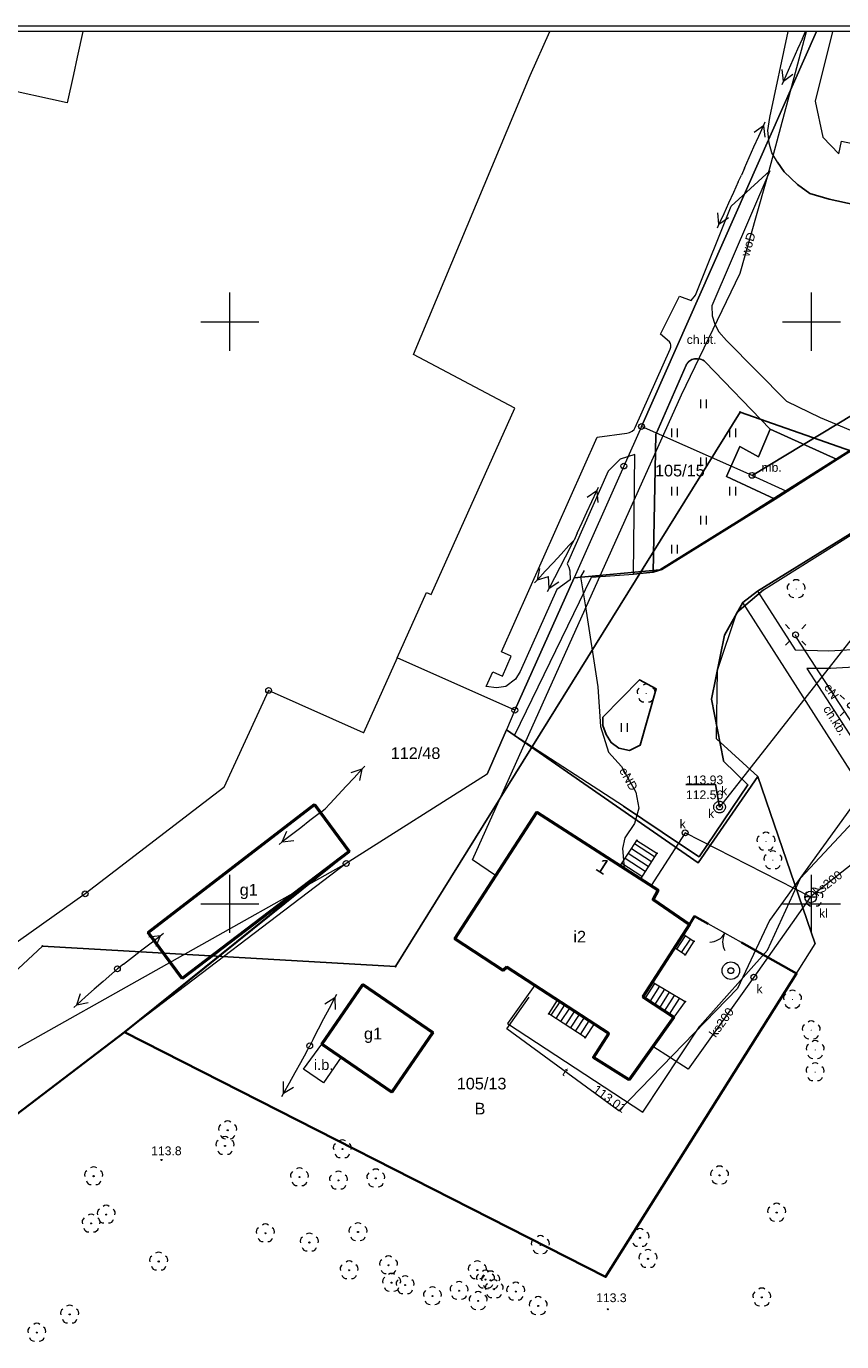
# Model space of a CAD drawing. Header units: centimetres. Extents: x 934830964 to 934860164, y -397494335 to -397452790.
# Tile 10 of 14: x 934840936 to 934847945, y -397464088 to -397452790. Entities that reach past the tile are written whole.
import ezdxf

# ---------------------------------------------------------------- set-up
doc = ezdxf.new("R2010")
doc.units = ezdxf.units.CM
doc.header["$LTSCALE"] = 0.1
doc.layers.add('0-1', color=2, linetype='Continuous', lineweight=5, true_color=0xffff00)
for name, color, linetype, lineweight in [('140-Punkty robocze', 7, 'Continuous', 25), ('202-punkt graniczny', 7, 'Continuous', 25), ('203-punkt graniczny', 7, 'Continuous', 25), ('210-oznaczenie konturu użytku gruntowego', 7, 'Continuous', 25), ('211-numer działki ewidencyjnej', 7, 'Continuous', 25), ('218-kontur użytku gruntowego', 7, 'Continuous', 25), ('219-działka ewidencyjna', 7, 'Continuous', 25), ('238-Punkt adresowy budynku', 7, 'Continuous', 25), ('312-budynek ewidencyjny', 7, 'Continuous', 25), ('312-oznaczenie budynku ewidencyjnego-Atr117', 7, 'Continuous', 25), ('352-schody', 7, 'Continuous', 25), ('brama (linia)', 7, 'Continuous', 25), ('brama (linia) - symbol', 7, 'Continuous', 25), ('chodnik', 7, 'Continuous', 25), ('chodnik (powierzchnia)', 7, 'Continuous', 25), ('chodnik (powierzchnia)-Atr17', 7, 'Continuous', 25), ('chodnik-Atr17', 7, 'Continuous', 25), ('drzewo liściaste', 7, 'Continuous', 25), ('drzewo liściaste (punkt)', 7, 'Continuous', 25), ('inna budowla (powierzchnia)', 7, 'Continuous', 25), ('inna budowla (powierzchnia)-Atr17', 7, 'Continuous', 25), ('jezdnia (powierzchnia)', 7, 'Continuous', 25), ('krawężnik (linia)', 7, 'Continuous', 25), ('latarnia (punkt)', 7, 'Continuous', 25), ('ogrodzenie trwałe (linia)', 7, 'Continuous', 25), ('osadnik kanalizacji lokalnej (dół Chambeau) (punkt)', 7, 'Continuous', 25), ('osadnik kanalizacji lokalnej (dół Chambeau) (punkt)-Atr17', 7, 'Continuous', 25), ('Pieczątka na wyrysie', 7, 'Continuous', 25), ('pikieta naturalna', 7, 'Continuous', 25), ('pikieta naturalna-Atr2', 7, 'Continuous', 25), ('plac (powierzchnia)', 7, 'Continuous', 25), ('plac (powierzchnia)-Atr17', 7, 'Continuous', 25), ('przewód elektroenergetyczny (linia)', 7, 'Continuous', 25), ('przewód elektroenergetyczny (linia)-Atr1', 7, 'Continuous', 25), ('przewód elektroenergetyczny niskiego napięcia (linia) - symbol', 7, 'Continuous', 25), ('przewód kanalizacyjny (linia)', 7, 'Continuous', 25), ('przewód kanalizacyjny (linia)-Atr1', 7, 'Continuous', 25), ('przewód telekomunikacyjny (linia)', 7, 'Continuous', 25), ('przewód telekomunikacyjny (linia)-Atr1', 7, 'Continuous', 25), ('przewód wodociągowy (linia)', 7, 'Continuous', 25), ('przewód wodociągowy (linia)-Atr1', 7, 'Continuous', 25), ('Punkt budynku', 7, 'Continuous', 25), ('punkt o określonej wysokości (sieć kanalizacyjna)', 7, 'Continuous', 25), ('punkt o określonej wysokości (sieć kanalizacyjna)-Atr2', 7, 'Continuous', 25), ('punkt o określonej wysokości (sieć kanalizacyjna)-Atr3', 7, 'Continuous', 25), ('punkt o określonej wysokości (sieć telekomunikacyjna)', 7, 'Continuous', 25), ('punkt o określonej wysokości (sieć telekomunikacyjna)-Atr2', 7, 'Continuous', 25), ('Ramki i opis wydruku', 7, 'Continuous', 25), ('studnia (punkt)', 7, 'Continuous', 25), ('studzienka - przewód kanalizacyjny (powierzchnia)', 7, 'Continuous', 25), ('studzienka - przewód kanalizacyjny (powierzchnia)-Atr17', 7, 'Continuous', 25), ('słup (punkt)', 7, 'Continuous', 25), ('trawnik (powierzchnia)', 7, 'Continuous', 25), ('trawnik (powierzchnia) - symbol', 7, 'Continuous', 25), ('Wstawianie ramki sekcyjnej z opisem', 7, 'Continuous', 25), ('właz okrągły - siec kanalizacyjna (punkt)', 7, 'Continuous', 25), ('właz okrągły - siec kanalizacyjna (punkt)-Atr17', 7, 'Continuous', 25)]:
    doc.layers.add(name, color=color, linetype=linetype, lineweight=lineweight)
doc.styles.add('Arial', font='arial.ttf')

# ---------------------------------------------------------------- blocks, each defined once
blk = doc.blocks.new('202')
at = {"layer": '0-1', "color": 7, "linetype": 'Continuous', "lineweight": 5, "transparency": 33554687}
blk.add_circle((0, 0), 25, dxfattribs=at)
blk = doc.blocks.new('203')
at = {"layer": '0-1', "linetype": 'Continuous', "lineweight": 0, "transparency": 33554687}
h = blk.add_hatch(color=7, dxfattribs=at)
edge = h.paths.add_edge_path()
edge.add_arc((0, 0), 4.5, 270, 360, ccw=False)
edge.add_arc((0, 0), 4.5, 180, 270, ccw=False)
edge.add_arc((0, 0), 4.5, 90, 180, ccw=False)
edge.add_arc((0, 0), 4.5, 0, 90, ccw=False)
blk = doc.blocks.new('PUNKTBUD')
at = {"layer": '0-1', "color": 7, "linetype": 'Continuous', "lineweight": 5, "transparency": 33554687}
blk.add_circle((0, 0), 4.5, dxfattribs=at)
blk = doc.blocks.new('OP021')
at = {"layer": '0-1', "linetype": 'Continuous', "lineweight": 0, "transparency": 33554687}
h = blk.add_hatch(color=7, dxfattribs=at)
edge = h.paths.add_edge_path()
edge.add_arc((0, 0), 5, 270, 360, ccw=False)
edge.add_arc((0, 0), 5, 180, 270, ccw=False)
edge.add_arc((0, 0), 5, 90, 180, ccw=False)
edge.add_arc((0, 0), 5, 0, 90, ccw=False)
at = {"layer": '0-1', "color": 7, "linetype": 'Continuous', "lineweight": 13, "transparency": 33554687}
for centre, start, end in [((-38, 12.4), 121.308, 202.548), ((0, 40), 49.272, 130.728), ((38, 12.4), 337.452, 58.692), ((-23.5, -32.4), 193.221, 274.871), ((23.5, -32.4), 265.129, 346.779)]:
    blk.add_arc(centre, 40, start, end, dxfattribs=at)
blk = doc.blocks.new('SM04')
at = {"layer": '0-1', "color": 7, "linetype": 'Continuous', "lineweight": 13, "transparency": 33554687}
blk.add_circle((0, 0), 25, dxfattribs=at)
blk = doc.blocks.new('US22')
at = {"layer": '0-1', "color": 7, "linetype": 'Continuous', "lineweight": 13, "transparency": 33554687}
blk.add_circle((0, 0), 25, dxfattribs=at)
blk = doc.blocks.new('PW01')
at = {"layer": '0-1', "linetype": 'Continuous', "lineweight": 0, "transparency": 33554687}
h = blk.add_hatch(color=7, dxfattribs=at)
edge = h.paths.add_edge_path()
edge.add_arc((0, 0), 4.5, 270, 360, ccw=False)
edge.add_arc((0, 0), 4.5, 180, 270, ccw=False)
edge.add_arc((0, 0), 4.5, 90, 180, ccw=False)
edge.add_arc((0, 0), 4.5, 0, 90, ccw=False)
blk = doc.blocks.new('US13')
at = {"layer": '0-1', "color": 7, "linetype": 'Continuous', "lineweight": 13, "transparency": 33554687}
for radius in [75, 25]:
    blk.add_circle((0, 0), radius, dxfattribs=at)
blk = doc.blocks.new('US07')
at = {"layer": '0-1', "color": 7, "linetype": 'Continuous', "lineweight": 13, "transparency": 33554687}
for q in [(-50, 0), (50, 0)]:
    blk.add_line((0, 0), q, dxfattribs=at)
blk.add_circle((0, 0), 50, dxfattribs=at)
blk = doc.blocks.new('SM01')
at = {"layer": '0-1', "color": 7, "linetype": 'Continuous', "lineweight": 13, "transparency": 33554687}
for p, q in [((-53, 53.1), (-88.3, 88.4)), ((53.1, 53.1), (88.4, 88.4)), ((-53, -53), (-88.3, -88.3)), ((53.1, -53), (88.4, -88.3))]:
    blk.add_line(p, q, dxfattribs=at)
blk.add_circle((0, 0), 25, dxfattribs=at)
blk = doc.blocks.new('TU04')
at = {"layer": '0-1', "color": 7, "linetype": 'Continuous', "lineweight": 13, "transparency": 33554687}
for p, q in [((0, 0), (0, 75)), ((50, 0), (50, 75))]:
    blk.add_line(p, q, dxfattribs=at)
blk = doc.blocks.new('OK02')
at = {"layer": '0-1', "color": 7, "linetype": 'Continuous', "lineweight": 5, "transparency": 33554687}
for centre, start, end in [((-150, 0), 0, 60), ((150, 0), 120, 180)]:
    blk.add_arc(centre, 150, start, end, dxfattribs=at)
blk = doc.blocks.new('PE04')
at = {"layer": '0-1', "color": 7, "linetype": 'Continuous', "lineweight": 13, "transparency": 33554687}
for p, q in [((65, 0), (0, 0)), ((65, 0), (165, 0)), ((165, 0), (265, 0)), ((265, 0), (365, 0)), ((365, 0), (465, 0)), ((465, 0), (378.4, 50)), ((465, 0), (378.4, -50)), ((465, 0), (500, 0))]:
    blk.add_line(p, q, dxfattribs=at)
blk = doc.blocks.new('PIKIETA')
at = {"layer": '0-1', "color": 7, "linetype": 'Continuous', "lineweight": 5, "transparency": 33554687}
blk.add_circle((0, 0), 4.5, dxfattribs=at)

msp = doc.modelspace()

# ---------------------------------------------------------------- linework, layer by layer
at = {"layer": '218-kontur użytku gruntowego', "color": 3, "linetype": 'Continuous', "lineweight": 18, "true_color": 0x00ff00, "transparency": 33554687}
for p, q in [((934841421, -397452835), (934841372, -397453056)), ((934845267, -397453211), (934845437, -397452835)), ((934847727, -397452835), (934846224, -397456227)), ((934841287, -397453448), (934839175, -397452984)), ((934841372, -397453056), (934841341, -397453204)), ((934841341, -397453204), (934841287, -397453448)), ((934844264, -397455609), (934845267, -397453211)), ((934850774, -397454481), (934847174, -397456647)), ((934850243, -397455021), (934847466, -397456780)), ((934847272, -397457630), (934850724, -397455468)), ((934845135, -397456070), (934844264, -397455609)), ((934844415, -397457671), (934845135, -397456070)), ((934846224, -397456227), (934846072, -397456567)), ((934847174, -397456647), (934846224, -397456227)), ((934846072, -397456567), (934845646, -397457528)), ((934847466, -397456780), (934847063, -397457035)), ((934847063, -397457035), (934846381, -397457459)), ((934846381, -397457459), (934845646, -397457528)), ((934845646, -397457528), (934845135, -397458664)), ((934844123, -397458215), (934844376, -397457653)), ((934844376, -397457653), (934844415, -397457671)), ((934847042, -397457826), (934847272, -397457630)), ((934846877, -397458320), (934847042, -397457826)), ((934845135, -397458664), (934844123, -397458215)), ((934846870, -397458911), (934846877, -397458320)), ((934845135, -397458664), (934845063, -397458833)), ((934845063, -397458833), (934844898, -397459213)), ((934846711, -397459974), (934845063, -397458833)), ((934847225, -397459234), (934846870, -397458911)), ((934844898, -397459213), (934843686, -397459980)), ((934847225, -397459234), (934846711, -397459974)), ((934847717, -397460671), (934847225, -397459234)), ((934843686, -397459980), (934841781, -397461430)), ((934845915, -397463531), (934847717, -397460671)), ((934841781, -397461430), (934840416, -397462468)), ((934841781, -397461430), (934845915, -397463531))]:
    msp.add_line(p, q, dxfattribs=at)
at = {"layer": '219-działka ewidencyjna', "color": 7, "linetype": 'Continuous', "lineweight": 18, "transparency": 33554687}
for p, q in [((934846224, -397456227), (934847727, -397452835)), ((934847174, -397456647), (934850774, -397454481)), ((934850243, -397455021), (934847466, -397456780)), ((934847272, -397457630), (934850724, -397455468)), ((934846224, -397456227), (934846072, -397456567)), ((934847174, -397456647), (934846224, -397456227)), ((934846072, -397456567), (934845646, -397457528)), ((934847174, -397456647), (934847466, -397456780)), ((934847063, -397457035), (934847466, -397456780)), ((934846381, -397457459), (934847063, -397457035)), ((934845646, -397457528), (934846381, -397457459)), ((934845135, -397458664), (934845646, -397457528)), ((934847272, -397457630), (934847042, -397457826)), ((934846877, -397458320), (934847042, -397457826)), ((934844123, -397458215), (934843834, -397458859)), ((934845135, -397458664), (934844123, -397458215)), ((934846870, -397458911), (934846877, -397458320)), ((934843019, -397458494), (934842633, -397459328)), ((934843834, -397458859), (934843019, -397458494)), ((934845135, -397458664), (934845063, -397458833)), ((934844898, -397459213), (934845063, -397458833)), ((934845063, -397458833), (934846711, -397459974)), ((934847225, -397459234), (934846870, -397458911)), ((934844898, -397459213), (934843686, -397459980)), ((934846711, -397459974), (934847225, -397459234)), ((934847225, -397459234), (934847717, -397460671)), ((934842633, -397459328), (934841442, -397460241)), ((934843686, -397459980), (934839767, -397462182)), ((934843686, -397459980), (934841781, -397461430)), ((934841442, -397460241), (934839994, -397461260)), ((934845915, -397463531), (934847717, -397460671)), ((934840416, -397462468), (934841781, -397461430)), ((934841781, -397461430), (934845915, -397463531))]:
    msp.add_line(p, q, dxfattribs=at)
at = {"layer": '312-budynek ewidencyjny', "color": 7, "linetype": 'Continuous', "lineweight": 50, "transparency": 33554687}
for p, q in [((934841984, -397460573), (934843412, -397459475)), ((934843412, -397459475), (934843711, -397459877)), ((934844619, -397460628), (934845323, -397459539)), ((934845323, -397459539), (934846366, -397460209)), ((934843711, -397459877), (934842277, -397460967)), ((934846366, -397460209), (934846323, -397460291)), ((934846323, -397460291), (934846636, -397460504)), ((934846636, -397460504), (934846235, -397461125)), ((934842277, -397460967), (934841984, -397460573)), ((934845035, -397460900), (934844619, -397460628)), ((934845067, -397460870), (934845035, -397460900)), ((934845944, -397461441), (934845067, -397460870)), ((934843477, -397461531), (934843830, -397461019)), ((934843830, -397461019), (934844431, -397461433)), ((934846235, -397461125), (934846502, -397461301)), ((934846502, -397461301), (934846118, -397461838)), ((934844431, -397461433), (934844078, -397461945)), ((934845810, -397461646), (934845944, -397461441)), ((934844078, -397461945), (934843477, -397461531)), ((934846118, -397461838), (934845810, -397461646))]:
    msp.add_line(p, q, dxfattribs=at)
at = {"layer": '352-schody', "color": 7, "linetype": 'Continuous', "lineweight": 18, "transparency": 33554687}
for p, q in [((934846309, -397459965), (934846137, -397459854)), ((934846336, -397459923), (934846164, -397459812)), ((934846228, -397460091), (934846056, -397459980)), ((934846255, -397460049), (934846083, -397459938)), ((934846282, -397460007), (934846110, -397459896)), ((934846527, -397460717), (934846602, -397460603)), ((934846569, -397460744), (934846644, -397460630)), ((934846256, -397461139), (934846338, -397461010)), ((934846298, -397461166), (934846381, -397461035)), ((934846339, -397461194), (934846424, -397461061)), ((934846381, -397461221), (934846466, -397461087)), ((934846423, -397461249), (934846509, -397461113)), ((934845448, -397461284), (934845524, -397461168)), ((934845490, -397461312), (934845566, -397461195)), ((934845532, -397461339), (934845608, -397461222)), ((934846465, -397461276), (934846552, -397461139)), ((934845573, -397461366), (934845650, -397461249)), ((934845615, -397461394), (934845692, -397461277)), ((934845657, -397461421), (934845733, -397461304)), ((934845699, -397461448), (934845775, -397461331))]:
    msp.add_line(p, q, dxfattribs=at)
at = {"layer": '352-schody', "color": 7, "linetype": 'Continuous', "lineweight": 18, "transparency": 33554687, "flags": 128}
for points in [[(934846355, -397459893), (934846215, -397460112), (934846042, -397460001), (934846183, -397459782)], [(934846355, -397459893), (934846215, -397460112), (934846042, -397460001), (934846183, -397459782)], [(934846599, -397460764), (934846507, -397460704), (934846581, -397460589), (934846673, -397460649)], [(934846599, -397460764), (934846507, -397460704), (934846581, -397460589), (934846673, -397460649)], [(934846598, -397461167), (934846502, -397461301), (934846235, -397461125), (934846317, -397460997)], [(934846598, -397461167), (934846502, -397461301), (934846235, -397461125), (934846317, -397460997)], [(934845816, -397461358), (934845740, -397461475), (934845427, -397461271), (934845503, -397461154)], [(934845816, -397461358), (934845740, -397461475), (934845427, -397461271), (934845503, -397461154)]]:
    msp.add_lwpolyline(points, close=True, dxfattribs=at)
at = {"layer": 'brama (linia)', "color": 7, "linetype": 'Continuous', "lineweight": 18, "transparency": 33554687}
msp.add_line((934847084, -397460660), (934846796, -397460498), dxfattribs=at)
at = {"layer": 'chodnik', "color": 7, "linetype": 'Continuous', "lineweight": 18, "transparency": 33554687, "flags": 128}
for points in [[(934848538, -397459994), (934847095, -397457740), (934847221, -397457641), (934847544, -397458144), (934847835, -397458154), (934848141, -397458138)], [(934848106, -397458292), (934847849, -397458306), (934847644, -397458305), (934848347, -397459388)]]:
    msp.add_lwpolyline(points, dxfattribs=at)
at = {"layer": 'chodnik (powierzchnia)', "color": 7, "linetype": 'Continuous', "lineweight": 18, "transparency": 33554687, "flags": 128}
msp.add_lwpolyline([(934846995, -397454336), (934847326, -397454032), (934846828, -397455190), (934846832, -397455276), (934846855, -397455349), (934846889, -397455413), (934846955, -397455488), (934847470, -397456009), (934847761, -397456151), (934848192, -397456330), (934847905, -397456510), (934847329, -397456249), (934846771, -397455672), (934846763, -397455664), (934846753, -397455658), (934846730, -397455650), (934846704, -397455645), (934846679, -397455645), (934846657, -397455651), (934846630, -397455669), (934846617, -397455683), (934846607, -397455699), (934846347, -397456295), (934846324, -397457479), (934846154, -397457495), (934846168, -397456468), (934846042, -397456509), (934845938, -397456611), (934845584, -397457407), (934845600, -397457434), (934845608, -397457466), (934845612, -397457543), (934845495, -397457626), (934845182, -397458332), (934845142, -397458397), (934845058, -397458460), (934844979, -397458471), (934844890, -397458459), (934844945, -397458335), (934845029, -397458371), (934845104, -397458200), (934845022, -397458163), (934845844, -397456318), (934846098, -397456285), (934846122, -397456279), (934846144, -397456268), (934846160, -397456253), (934846169, -397456236), (934846469, -397455564), (934846476, -397455545), (934846477, -397455525), (934846474, -397455514), (934846466, -397455499), (934846388, -397455435), (934846550, -397455108), (934846650, -397455145), (934846688, -397455100)], close=True, dxfattribs=at)
at = {"layer": 'inna budowla (powierzchnia)', "color": 7, "linetype": 'Continuous', "lineweight": 18, "transparency": 33554687, "flags": 128}
msp.add_lwpolyline([(934843320, -397461746), (934843477, -397461531), (934843642, -397461644), (934843491, -397461864)], close=True, dxfattribs=at)
at = {"layer": 'jezdnia (powierzchnia)', "color": 7, "linetype": 'Continuous', "lineweight": 18, "transparency": 33554687, "flags": 128}
for points in [[(934850139, -397454776), (934847836, -397454276), (934847670, -397454225), (934847565, -397454148), (934847449, -397454039), (934847392, -397453956), (934847345, -397453876), (934847321, -397453793), (934847309, -397453686), (934847327, -397453572), (934847486, -397452835)], [(934847865, -397452835), (934847716, -397453432), (934847783, -397453743), (934847921, -397453885), (934847944, -397453777), (934850547, -397454329), (934850555, -397454451), (934850668, -397454469), (934850802, -397454412), (934851043, -397453335), (934851080, -397453153), (934851105, -397453028), (934851145, -397452835)], [(934850707, -397455485), (934847221, -397457641), (934847095, -397457740), (934846936, -397458020), (934846826, -397458568), (934846930, -397459095), (934846930, -397459103), (934847138, -397459305), (934846719, -397459923), (934846569, -397459823), (934846068, -397459488), (934845133, -397458882), (934845795, -397457520), (934846154, -397457495), (934846324, -397457479), (934846399, -397457454), (934847373, -397456850), (934847905, -397456510), (934848192, -397456330)]]:
    msp.add_lwpolyline(points, dxfattribs=at)
msp.add_lwpolyline([(934846350, -397458480), (934846208, -397458402), (934845893, -397458725), (934845893, -397458795), (934845921, -397458872), (934845963, -397458942), (934846030, -397458991), (934846120, -397459009), (934846213, -397458963)], close=True, dxfattribs=at)
at = {"layer": 'krawężnik (linia)', "color": 7, "linetype": 'Continuous', "lineweight": 25, "transparency": 33554687, "flags": 128}
for points in [[(934846154, -397457495), (934846324, -397457479), (934846399, -397457454), (934847373, -397456850), (934847905, -397456510), (934848192, -397456330), (934849788, -397455331), (934850250, -397455042), (934850290, -397454931), (934850139, -397454776), (934847836, -397454276), (934847670, -397454225), (934847565, -397454148), (934847449, -397454039), (934847392, -397453956)], [(934846068, -397459488), (934846569, -397459823), (934846719, -397459923), (934847138, -397459305), (934846930, -397459103), (934846930, -397459095), (934846826, -397458568), (934846936, -397458020), (934847095, -397457740), (934847221, -397457641), (934850707, -397455485)]]:
    msp.add_lwpolyline(points, dxfattribs=at)
msp.add_lwpolyline([(934846208, -397458402), (934846350, -397458480), (934846213, -397458963), (934846120, -397459009), (934846030, -397458991), (934845963, -397458942), (934845921, -397458872), (934845893, -397458795), (934845893, -397458725)], close=True, dxfattribs=at)
at = {"layer": 'ogrodzenie trwałe (linia)', "color": 7, "linetype": 'Continuous', "lineweight": 35, "transparency": 33554687}
for p, q in [((934843711, -397459877), (934841781, -397461430)), ((934841781, -397461430), (934840415, -397462468))]:
    msp.add_line(p, q, dxfattribs=at)
at = {"layer": 'ogrodzenie trwałe (linia)', "color": 7, "linetype": 'Continuous', "lineweight": 35, "transparency": 33554687, "flags": 128}
for points in [[(934846796, -397460498), (934846680, -397460433), (934846636, -397460504)], [(934841781, -397461430), (934845915, -397463531), (934847557, -397460926), (934847084, -397460660)]]:
    msp.add_lwpolyline(points, dxfattribs=at)
at = {"layer": 'Pieczątka na wyrysie', "color": 5, "linetype": 'Continuous', "lineweight": 25, "true_color": 0x0000ff, "transparency": 33554687, "flags": 128}
msp.add_lwpolyline([(934833914, -397472225), (934841746, -397475436), (934849189, -397480727), (934855187, -397460654), (934854728, -397458785), (934847073, -397456103), (934844109, -397460866), (934841076, -397460690), (934838077, -397463476), (934836983, -397465664)], close=True, dxfattribs=at)
at = {"layer": 'plac (powierzchnia)', "color": 7, "linetype": 'Continuous', "lineweight": 18, "transparency": 33554687, "flags": 128}
msp.add_lwpolyline([(934847329, -397456249), (934847905, -397456510), (934847373, -397456850), (934846954, -397456656), (934847070, -397456400), (934847229, -397456489)], close=True, dxfattribs=at)
at = {"layer": 'przewód elektroenergetyczny (linia)', "color": 1, "linetype": 'Continuous', "lineweight": 18, "true_color": 0xff0000, "transparency": 33554687, "flags": 128}
for points in [[(934845730, -397457465), (934845700, -397457517), (934845743, -397457777), (934845849, -397458462), (934845872, -397458804), (934845941, -397459024), (934846053, -397459147), (934846175, -397459369), (934846200, -397459506), (934846164, -397459638), (934846080, -397459759), (934846060, -397459851), (934846074, -397460022)], [(934848837, -397460019), (934848097, -397458961), (934848128, -397458918), (934847555, -397458039), (934847549, -397458017)]]:
    msp.add_lwpolyline(points, dxfattribs=at)
at = {"layer": 'przewód kanalizacyjny (linia)', "color": 34, "linetype": 'Continuous', "lineweight": 18, "true_color": 0x994c00, "transparency": 33554687, "flags": 128}
for points in [[(934851358, -397452835), (934851221, -397453474), (934851482, -397454423), (934851788, -397455501), (934848676, -397457233), (934848162, -397457885), (934846895, -397459496)], [(934848603, -397459523), (934848295, -397459780), (934847678, -397460268), (934846599, -397459717), (934846307, -397460171)], [(934847678, -397460268), (934847190, -397460957), (934846626, -397461746), (934846322, -397461553)]]:
    msp.add_lwpolyline(points, dxfattribs=at)
at = {"layer": 'przewód telekomunikacyjny (linia)', "color": 30, "linetype": 'Continuous', "lineweight": 18, "true_color": 0xff7f00, "transparency": 33554687, "flags": 128}
for points in [[(934853004, -397453831), (934853029, -397453948), (934852525, -397454842), (934852263, -397454793), (934852025, -397455234), (934850293, -397456404), (934849277, -397457857), (934848351, -397459053), (934847323, -397460470), (934847050, -397461055), (934846029, -397462105), (934845066, -397461402), (934845258, -397461130)], [(934845306, -397461026), (934845072, -397461355), (934846236, -397462117), (934846726, -397461378), (934847306, -397460724), (934847591, -397460107), (934848535, -397459095), (934849452, -397457712), (934849568, -397457386), (934850017, -397457003), (934850635, -397456084), (934852026, -397455300), (934852475, -397454689), (934852850, -397454753), (934853066, -397454495), (934853071, -397454035)]]:
    msp.add_lwpolyline(points, dxfattribs=at)
at = {"layer": 'przewód wodociągowy (linia)', "color": 5, "linetype": 'Continuous', "lineweight": 18, "true_color": 0x0000ff, "transparency": 33554687, "flags": 128}
msp.add_lwpolyline([(934844970, -397460085), (934844770, -397459948), (934846569, -397455955), (934847071, -397454909), (934847212, -397454415), (934847301, -397454103), (934847358, -397453890), (934847641, -397452835)], dxfattribs=at)
at = {"layer": 'punkt o określonej wysokości (sieć kanalizacyjna)-Atr2', "color": 7, "linetype": 'Continuous', "lineweight": 25, "transparency": 33554687, "flags": 128}
msp.add_lwpolyline([(934846895, -397459496), (934846859, -397459302), (934846606, -397459302)], dxfattribs=at)
at = {"layer": 'Ramki i opis wydruku', "color": 7, "linetype": 'Continuous', "lineweight": 13, "transparency": 33554687, "flags": 128}
for points in [[(934830969, -397494330), (934860159, -397494330), (934860159, -397452790), (934830969, -397452790)], [(934830969, -397494335), (934860159, -397494335), (934860159, -397452835), (934830969, -397452835)]]:
    msp.add_lwpolyline(points, close=True, dxfattribs=at)
at = {"layer": 'studzienka - przewód kanalizacyjny (powierzchnia)', "color": 34, "linetype": 'Continuous', "lineweight": 18, "true_color": 0x994c00, "transparency": 33554687, "flags": 128}
msp.add_lwpolyline([(934846945, -397459496), (934846945, -397459501), (934846944, -397459506), (934846943, -397459511), (934846941, -397459516), (934846938, -397459521), (934846935, -397459525), (934846932, -397459529), (934846928, -397459533), (934846924, -397459536), (934846920, -397459539), (934846915, -397459542), (934846910, -397459544), (934846905, -397459545), (934846900, -397459546), (934846895, -397459546), (934846890, -397459546), (934846885, -397459545), (934846880, -397459544), (934846875, -397459542), (934846870, -397459539), (934846866, -397459536), (934846862, -397459533), (934846858, -397459529), (934846855, -397459525), (934846852, -397459521), (934846849, -397459516), (934846847, -397459511), (934846846, -397459506), (934846845, -397459501), (934846845, -397459496), (934846845, -397459491), (934846846, -397459486), (934846847, -397459481), (934846849, -397459476), (934846852, -397459471), (934846855, -397459467), (934846858, -397459463), (934846862, -397459459), (934846866, -397459456), (934846870, -397459453), (934846875, -397459450), (934846880, -397459448), (934846885, -397459447), (934846890, -397459446), (934846895, -397459446), (934846900, -397459446), (934846905, -397459447), (934846910, -397459448), (934846915, -397459450), (934846920, -397459453), (934846924, -397459456), (934846928, -397459459), (934846932, -397459463), (934846935, -397459467), (934846938, -397459471), (934846941, -397459476), (934846943, -397459481), (934846944, -397459486), (934846945, -397459491)], close=True, dxfattribs=at)
at = {"layer": 'trawnik (powierzchnia)', "color": 7, "linetype": 'Continuous', "lineweight": 18, "transparency": 33554687, "flags": 128}
for points in [[(934846324, -397457479), (934846347, -397456295), (934846607, -397455699), (934846630, -397455669), (934846657, -397455651), (934846679, -397455645), (934846704, -397455645), (934846730, -397455650), (934846753, -397455658), (934846763, -397455664), (934846771, -397455672), (934847329, -397456249), (934847229, -397456489), (934847070, -397456400), (934846954, -397456656), (934847373, -397456850), (934846399, -397457454)], [(934845893, -397458725), (934846208, -397458402), (934846350, -397458480), (934846213, -397458963), (934846120, -397459009), (934846030, -397458991), (934845963, -397458942), (934845921, -397458872), (934845893, -397458795)]]:
    msp.add_lwpolyline(points, close=True, dxfattribs=at)
at = {"layer": 'Wstawianie ramki sekcyjnej z opisem', "color": 7, "linetype": 'Continuous', "lineweight": 13, "transparency": 33554687}
for p, q in [((934842685, -397455577), (934842685, -397455077)), ((934847685, -397455577), (934847685, -397455077)), ((934842435, -397455327), (934842935, -397455327)), ((934847435, -397455327), (934847935, -397455327)), ((934842685, -397460577), (934842685, -397460077)), ((934847685, -397460577), (934847685, -397460077)), ((934842435, -397460327), (934842935, -397460327)), ((934847435, -397460327), (934847935, -397460327))]:
    msp.add_line(p, q, dxfattribs=at)

# ---------------------------------------------------------------- block references
at = {"layer": '140-Punkty robocze', "color": 7, "transparency": 33554687}
for p in [(934847073, -397456103), (934841076, -397460690), (934844109, -397460866), (934842667, -397462272), (934842644, -397462406), (934843653, -397462434), (934842098, -397462527), (934841515, -397462666), (934843284, -397462674), (934843619, -397462703), (934843940, -397462685), (934846895, -397462659), (934841623, -397462996), (934847386, -397462979), (934841493, -397463072), (934842991, -397463156), (934843787, -397463146), (934843369, -397463236), (934845355, -397463257), (934846211, -397463196), (934846280, -397463376), (934842074, -397463399), (934843711, -397463474), (934844050, -397463431), (934844813, -397463473), (934844076, -397463581), (934844192, -397463602), (934844883, -397463554), (934844927, -397463561), (934844427, -397463696), (934844656, -397463650), (934844958, -397463637), (934845143, -397463657), (934847258, -397463707), (934844820, -397463738), (934845336, -397463781), (934845934, -397463809), (934841309, -397463854), (934841026, -397464010)]:
    msp.add_blockref('PIKIETA', p, dxfattribs=at)
at = {"layer": '202-punkt graniczny', "color": 7, "transparency": 33554687}
for p in [(934846224, -397456227), (934846072, -397456567), (934847174, -397456647), (934843019, -397458494), (934845135, -397458664), (934843686, -397459980), (934841442, -397460241)]:
    msp.add_blockref('202', p, dxfattribs=at)
at = {"layer": '203-punkt graniczny', "color": 7, "transparency": 33554687}
for p in [(934847466, -397456780), (934847063, -397457035), (934846381, -397457459), (934845646, -397457528), (934847272, -397457630), (934847042, -397457826), (934844123, -397458215), (934846877, -397458320), (934843834, -397458859), (934845063, -397458833), (934846870, -397458911), (934844898, -397459213), (934847225, -397459234), (934842633, -397459328), (934846711, -397459974), (934847717, -397460671), (934841781, -397461430), (934845915, -397463531)]:
    msp.add_blockref('203', p, dxfattribs=at)
at = {"layer": 'brama (linia) - symbol', "color": 7, "transparency": 33554687, "rotation": 150.6420000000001}
msp.add_blockref('OK02', (934846940, -397460579), dxfattribs=at)
at = {"layer": 'drzewo liściaste', "color": 94, "true_color": 0x009900, "transparency": 33554687}
for p in [(934842667, -397462272), (934842644, -397462406), (934843653, -397462434), (934841515, -397462666), (934843284, -397462674), (934846895, -397462659), (934843619, -397462703), (934843940, -397462685), (934841623, -397462996), (934847386, -397462979), (934841493, -397463072), (934842991, -397463156), (934843369, -397463236), (934843787, -397463146), (934846211, -397463196), (934845355, -397463257), (934842074, -397463399), (934844050, -397463431), (934844813, -397463473), (934846280, -397463376), (934843711, -397463474), (934844076, -397463581), (934844883, -397463554), (934844927, -397463561), (934844192, -397463602), (934844427, -397463696), (934844656, -397463650), (934844958, -397463637), (934845143, -397463657), (934844820, -397463738), (934845336, -397463781), (934847258, -397463707), (934841309, -397463854), (934841026, -397464010)]:
    msp.add_blockref('OP021', p, dxfattribs=at)
at = {"layer": 'drzewo liściaste (punkt)', "color": 94, "true_color": 0x009900, "transparency": 33554687}
for p in [(934847553, -397457623), (934846264, -397458520), (934847294, -397459792), (934847353, -397459952), (934847706, -397460272), (934847522, -397461148), (934847683, -397461413), (934847717, -397461582), (934847716, -397461773)]:
    msp.add_blockref('OP021', p, dxfattribs=at)
at = {"layer": 'latarnia (punkt)', "color": 7, "transparency": 33554687}
for p in [(934847549, -397458017), (934848021, -397458623)]:
    msp.add_blockref('SM01', p, dxfattribs=at)
at = {"layer": 'osadnik kanalizacji lokalnej (dół Chambeau) (punkt)', "color": 7, "transparency": 33554687}
msp.add_blockref('US07', (934847678, -397460268), dxfattribs=at)
at = {"layer": 'pikieta naturalna', "color": 7, "transparency": 33554687}
for p in [(934842098, -397462527), (934845934, -397463809)]:
    msp.add_blockref('PW01', p, dxfattribs=at)
at = {"layer": 'przewód elektroenergetyczny niskiego napięcia (linia) - symbol', "color": 1, "true_color": 0xff0000, "transparency": 33554687}
for p, rotation in [((934847633, -397452835), 245.968), ((934847083, -397454068), 65.96800000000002), ((934847083, -397454068), 245.359), ((934845645, -397457203), 65.359), ((934845645, -397457203), 227.175), ((934845645, -397457203), 242.379), ((934843505, -397459512), 47.175), ((934843505, -397459512), 217.5519999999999), ((934841719, -397460885), 37.552), ((934841719, -397460885), 221.5490000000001), ((934843372, -397461547), 62.37899999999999), ((934843372, -397461547), 241.144)]:
    msp.add_blockref('PE04', p, dxfattribs=dict(at, rotation=rotation))
at = {"layer": 'Punkt budynku', "color": 5, "true_color": 0x0000ff, "transparency": 33554687}
for p in [(934843412, -397459475), (934845323, -397459539), (934843711, -397459877), (934846183, -397459782), (934846042, -397460001), (934846355, -397459893), (934846215, -397460112), (934846366, -397460209), (934846323, -397460291), (934846636, -397460504), (934841984, -397460573), (934844619, -397460628), (934846581, -397460589), (934846673, -397460649), (934846507, -397460704), (934846599, -397460764), (934845035, -397460900), (934845067, -397460870), (934842277, -397460967), (934843830, -397461019), (934846317, -397460997), (934846235, -397461125), (934845503, -397461154), (934846598, -397461167), (934845427, -397461271), (934845816, -397461358), (934846502, -397461301), (934844431, -397461433), (934845944, -397461441), (934843477, -397461531), (934845740, -397461475), (934845810, -397461646), (934846118, -397461838), (934844078, -397461945)]:
    msp.add_blockref('PUNKTBUD', p, dxfattribs=at)
at = {"layer": 'punkt o określonej wysokości (sieć kanalizacyjna)', "color": 34, "true_color": 0x994c00, "transparency": 33554687}
msp.add_blockref('PW01', (934846895, -397459496), dxfattribs=at)
at = {"layer": 'punkt o określonej wysokości (sieć telekomunikacyjna)', "color": 30, "true_color": 0xff7f00, "transparency": 33554687}
msp.add_blockref('PW01', (934846029, -397462105), dxfattribs=at)
at = {"layer": 'studnia (punkt)', "color": 7, "transparency": 33554687}
msp.add_blockref('US13', (934846992, -397460901), dxfattribs=at)
at = {"layer": 'słup (punkt)', "color": 7, "transparency": 33554687}
for p in [(934841719, -397460885), (934843372, -397461547)]:
    msp.add_blockref('SM04', p, dxfattribs=at)
at = {"layer": 'trawnik (powierzchnia) - symbol', "color": 7, "transparency": 33554687}
for p in [(934846734, -397456069), (934846484, -397456319), (934846984, -397456319), (934846734, -397456569), (934846484, -397456819), (934846984, -397456819), (934846734, -397457069), (934846484, -397457319), (934846053, -397458849)]:
    msp.add_blockref('TU04', p, dxfattribs=at)
at = {"layer": 'właz okrągły - siec kanalizacyjna (punkt)', "color": 7, "transparency": 33554687}
for p in [(934846895, -397459496), (934846599, -397459717), (934847190, -397460957)]:
    msp.add_blockref('US22', p, dxfattribs=at)

# ---------------------------------------------------------------- texts
at = {"layer": '210-oznaczenie konturu użytku gruntowego', "color": 3, "true_color": 0x00ff00, "transparency": 33554687, "insert": (934844789, -397462036), "char_height": 100, "attachment_point": 1, "line_spacing_factor": 0.25, "style": 'Arial'}
msp.add_mtext('B', dxfattribs=at)
at = {"layer": '211-numer działki ewidencyjnej', "color": 7, "transparency": 33554687, "char_height": 100, "attachment_point": 1, "line_spacing_factor": 0.25, "style": 'Arial'}
for s, insert in [('105/15', (934846340, -397456556)), ('112/48', (934844068, -397458983)), ('105/13', (934844636, -397461821))]:
    msp.add_mtext(s, dxfattribs=dict(at, insert=insert))
at = {"layer": '238-Punkt adresowy budynku', "color": 7, "transparency": 33554687, "insert": (934845928, -397459952), "char_height": 125, "attachment_point": 2, "rotation": 327.279, "line_spacing_factor": 0.25, "style": 'Arial'}
msp.add_mtext('1', dxfattribs=at)
at = {"layer": '312-oznaczenie budynku ewidencyjnego-Atr117', "color": 7, "transparency": 33554687, "char_height": 100, "attachment_point": 5, "line_spacing_factor": 0.25, "style": 'Arial'}
for s, insert in [('g1', (934842848, -397460221)), ('i2', (934845693, -397460609)), ('g1', (934843916, -397461457))]:
    msp.add_mtext(s, dxfattribs=dict(at, insert=insert))
at = {"layer": 'chodnik (powierzchnia)-Atr17', "color": 7, "transparency": 33554687, "insert": (934846613, -397455443), "char_height": 75, "attachment_point": 1, "line_spacing_factor": 0.25, "style": 'Arial'}
msp.add_mtext('ch.bt.', dxfattribs=at)
at = {"layer": 'chodnik-Atr17', "color": 7, "transparency": 33554687, "insert": (934847844, -397458613), "char_height": 75, "attachment_point": 1, "rotation": 302.75, "line_spacing_factor": 0.25, "style": 'Arial'}
msp.add_mtext('ch.kb.', dxfattribs=at)
at = {"layer": 'inna budowla (powierzchnia)-Atr17', "color": 7, "transparency": 33554687, "insert": (934843408, -397461664), "char_height": 90, "attachment_point": 1, "line_spacing_factor": 0.25, "style": 'Arial'}
msp.add_mtext('i.b.', dxfattribs=at)
at = {"layer": 'osadnik kanalizacji lokalnej (dół Chambeau) (punkt)-Atr17', "color": 7, "transparency": 33554687, "insert": (934847750, -397460408), "char_height": 75, "attachment_point": 4, "line_spacing_factor": 0.25, "style": 'Arial'}
msp.add_mtext('kl', dxfattribs=at)
at = {"layer": 'pikieta naturalna-Atr2', "color": 7, "transparency": 33554687, "char_height": 75, "attachment_point": 1, "line_spacing_factor": 0.25, "style": 'Arial'}
for s, insert in [('113.8', (934842009, -397462411)), ('113.3', (934845834, -397463673))]:
    msp.add_mtext(s, dxfattribs=dict(at, insert=insert))
at = {"layer": 'plac (powierzchnia)-Atr17', "color": 7, "transparency": 33554687, "insert": (934847255, -397456541), "char_height": 75, "attachment_point": 1, "line_spacing_factor": 0.25, "style": 'Arial'}
msp.add_mtext('mb.', dxfattribs=at)
at = {"layer": 'przewód elektroenergetyczny (linia)-Atr1', "color": 1, "true_color": 0xff0000, "transparency": 33554687, "char_height": 75, "attachment_point": 4, "line_spacing_factor": 0.25, "style": 'Arial'}
for s, insert, rotation in [('eN', (934847820, -397458446), 303.099), ('eND', (934846062, -397459163), 298.791)]:
    msp.add_mtext(s, dxfattribs=dict(at, insert=insert, rotation=rotation))
at = {"layer": 'przewód kanalizacyjny (linia)-Atr1', "color": 34, "true_color": 0x994c00, "transparency": 33554687, "char_height": 75, "attachment_point": 4, "line_spacing_factor": 0.25, "style": 'Arial'}
for insert, rotation in [((934847716, -397460238), 38.341), ((934846831, -397461459), 54.442)]:
    msp.add_mtext('ks200', dxfattribs=dict(at, insert=insert, rotation=rotation))
at = {"layer": 'przewód telekomunikacyjny (linia)-Atr1', "color": 30, "true_color": 0xff7f00, "transparency": 33554687, "insert": (934845558, -397461761), "char_height": 75, "attachment_point": 4, "rotation": 323.87, "line_spacing_factor": 0.25, "style": 'Arial'}
msp.add_mtext('t', dxfattribs=at)
at = {"layer": 'przewód wodociągowy (linia)-Atr1', "color": 5, "true_color": 0x0000ff, "transparency": 33554687, "insert": (934847113, -397454763), "char_height": 75, "attachment_point": 4, "rotation": 74.07, "line_spacing_factor": 0.25, "style": 'Arial'}
msp.add_mtext('woD', dxfattribs=at)
at = {"layer": 'punkt o określonej wysokości (sieć kanalizacyjna)-Atr2', "color": 34, "true_color": 0x994c00, "transparency": 33554687, "insert": (934846606, -397459301), "char_height": 75, "attachment_point": 7, "line_spacing_factor": 0.25, "style": 'Arial'}
msp.add_mtext('113.93', dxfattribs=at)
at = {"layer": 'punkt o określonej wysokości (sieć kanalizacyjna)-Atr3', "color": 34, "true_color": 0x994c00, "transparency": 33554687, "insert": (934846606, -397459429), "char_height": 75, "attachment_point": 7, "line_spacing_factor": 0.25, "style": 'Arial'}
msp.add_mtext('112.56', dxfattribs=at)
at = {"layer": 'punkt o określonej wysokości (sieć telekomunikacyjna)-Atr2', "color": 30, "true_color": 0xff7f00, "transparency": 33554687, "insert": (934845844, -397461877), "char_height": 75, "attachment_point": 1, "rotation": 323.87, "line_spacing_factor": 0.25, "style": 'Arial'}
msp.add_mtext('113.01', dxfattribs=at)
at = {"layer": 'studzienka - przewód kanalizacyjny (powierzchnia)-Atr17', "color": 34, "true_color": 0x994c00, "transparency": 33554687, "insert": (934846796, -397459515), "char_height": 75, "attachment_point": 1, "line_spacing_factor": 0.25, "style": 'Arial'}
msp.add_mtext('k', dxfattribs=at)
at = {"layer": 'właz okrągły - siec kanalizacyjna (punkt)-Atr17', "color": 7, "transparency": 33554687, "char_height": 75, "attachment_point": 1, "line_spacing_factor": 0.25, "style": 'Arial'}
for insert in [(934846908, -397459319), (934846552, -397459603), (934847212, -397461020)]:
    msp.add_mtext('k', dxfattribs=dict(at, insert=insert))

doc.saveas('drawing.dxf')
